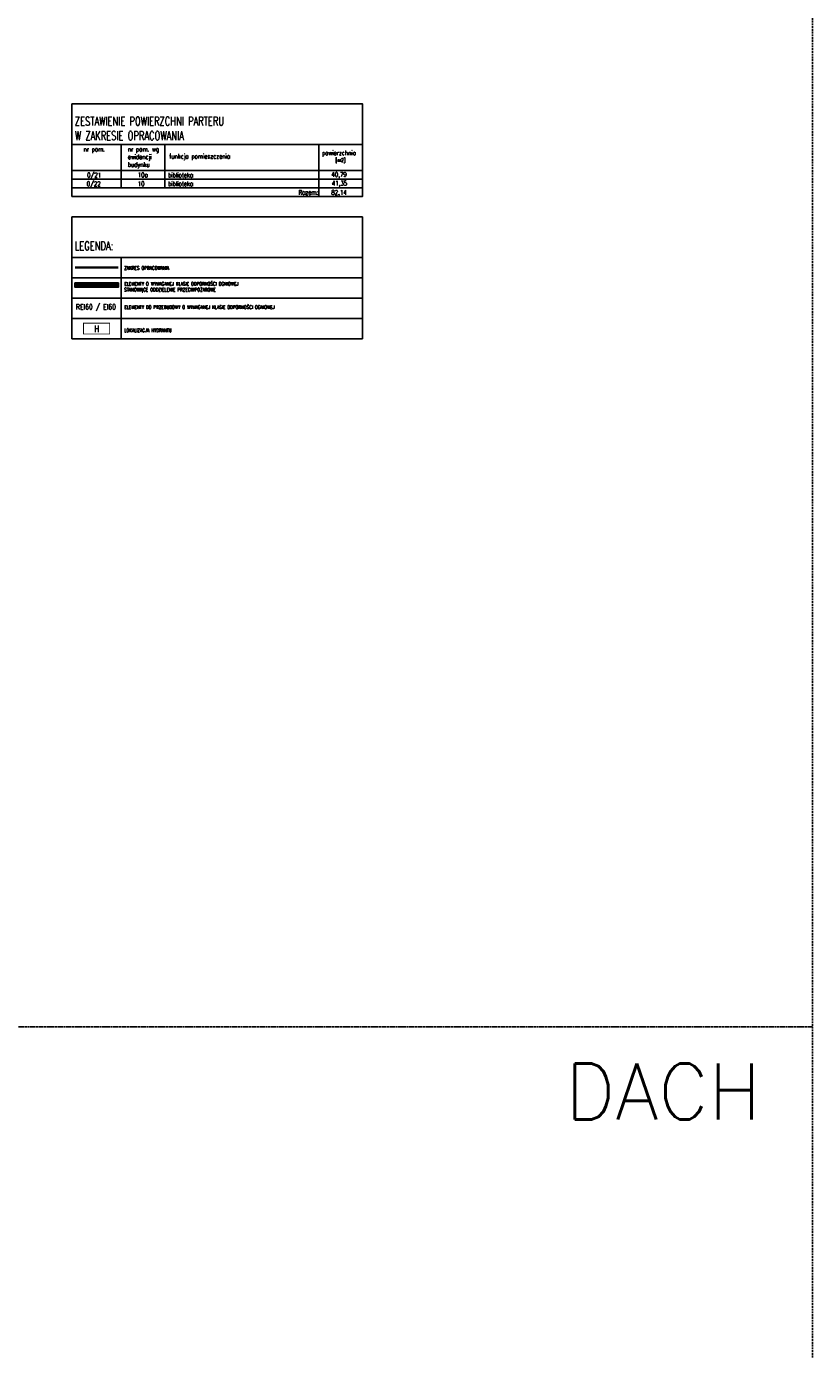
# Model space of a CAD drawing. Header units: millimetres. Extents: x 167273 to 188273, y -125105 to -88145.
# Tile 174 of 210: x 180067 to 182773, y -100217 to -95659. Entities that reach past the tile are written whole.
import ezdxf

# ---------------------------------------------------------------- set-up
doc = ezdxf.new("R2010")
doc.units = ezdxf.units.MM
for name, pattern in [('ACAD_ISO03W100', [30, 12, -18]), ('DASHED', [0.75, 0.5, -0.25]), ('HIDDEN', [9.525, 6.35, -3.175])]:
    doc.linetypes.add(name, pattern=pattern)
for name, color, linetype in [('!_ppoz', 10, 'Continuous'), ('a-op_leader', 9, 'Continuous'), ('a-op_text', 9, 'Continuous')]:
    doc.layers.add(name, color=color, linetype=linetype)
doc.layers.add('!zakres', color=7, linetype='ACAD_ISO03W100', lineweight=60, true_color=0x8a14ff)
doc.layers.add('x-revclouds', color=190, linetype='HIDDEN', plot=False)
doc.styles.add('PPAB_100', font='romans.shx', dxfattribs={"width": 0.7, "height": 12})

msp = doc.modelspace()

# ---------------------------------------------------------------- hatches: boundary and pattern name
at = {"layer": '!_ppoz'}
h = msp.add_hatch(dxfattribs=at)
h.set_pattern_fill('ANSI31', color=256, style=0)
h.set_pattern_definition([(45, (2004.945, -1191.6932), (-2.24506403, 2.24506403), [])])
h.paths.add_polyline_path([(180383.44, -96542.09), (180233.44, -96542.09), (180233.44, -96557.09), (180383.44, -96557.09)])

# ---------------------------------------------------------------- linework, layer by layer
msp.add_lwpolyline([(180233.44, -96542.09), (180383.44, -96542.09), (180383.44, -96557.09), (180233.44, -96557.09)], close=True, dxfattribs=at)
at = {"layer": '!_ppoz', "const_width": 3}
msp.add_lwpolyline([(180263.44, -96680.84), (180263.44, -96718.34), (180353.44, -96718.34), (180353.44, -96680.84)], close=True, dxfattribs=at)
at = {"layer": '!zakres', "linetype": 'DASHED', "ltscale": 60, "const_width": 8, "flags": 128}
msp.add_lwpolyline([(180233.44, -96489.59), (180383.44, -96489.59)], dxfattribs=at)
at = {"layer": 'a-op_leader', "lineweight": -3}
msp.add_line((180223.44, -95924.89), (181223.44, -95924.89), dxfattribs=at)
at = {"layer": 'a-op_leader'}
for points in [[(180223.44, -95924.89), (181223.44, -95924.89), (181223.44, -96064.89), (180223.44, -96064.89)], [(180393.44, -96154.59), (180223.44, -96154.59), (180223.44, -96064.89), (180393.44, -96064.89)], [(180543.44, -96064.89), (180393.44, -96064.89), (180393.44, -96154.59), (180543.44, -96154.59)], [(181073.44, -96154.59), (180543.44, -96154.59), (180543.44, -96064.89), (181073.44, -96064.89)], [(181223.44, -96064.89), (181073.44, -96064.89), (181073.44, -96154.59), (181223.44, -96154.59)], [(180223.44, -96154.59), (180393.44, -96154.59), (180393.44, -96184.59), (180223.44, -96184.59)], [(180223.44, -96184.59), (180393.44, -96184.59), (180393.44, -96214.59), (180223.44, -96214.59)], [(180393.44, -96184.59), (180543.44, -96184.59), (180543.44, -96154.59), (180393.44, -96154.59)], [(180393.44, -96214.59), (180543.44, -96214.59), (180543.44, -96184.59), (180393.44, -96184.59)], [(180543.44, -96154.59), (181073.44, -96154.59), (181073.44, -96184.59), (180543.44, -96184.59)], [(180543.44, -96184.59), (181073.44, -96184.59), (181073.44, -96214.59), (180543.44, -96214.59)], [(181073.44, -96184.59), (181223.44, -96184.59), (181223.44, -96154.59), (181073.44, -96154.59)], [(181073.44, -96214.59), (181223.44, -96214.59), (181223.44, -96184.59), (181073.44, -96184.59)], [(180223.44, -96244.59), (181073.44, -96244.59), (181073.44, -96214.59), (180223.44, -96214.59)], [(181073.44, -96214.59), (181223.44, -96214.59), (181223.44, -96244.59), (181073.44, -96244.59)], [(180223.44, -96314.59), (181223.44, -96314.59), (181223.44, -96454.59), (180223.44, -96454.59)], [(180223.44, -96454.59), (180393.44, -96454.59), (180393.44, -96524.59), (180223.44, -96524.59)], [(180393.44, -96454.59), (181223.44, -96454.59), (181223.44, -96524.59), (180393.44, -96524.59)], [(180223.44, -96524.59), (180393.44, -96524.59), (180393.44, -96594.59), (180223.44, -96594.59)], [(180393.44, -96524.59), (181223.44, -96524.59), (181223.44, -96594.59), (180393.44, -96594.59)], [(180223.44, -96594.59), (180393.44, -96594.59), (180393.44, -96664.59), (180223.44, -96664.59)], [(180393.44, -96594.59), (181223.44, -96594.59), (181223.44, -96664.59), (180393.44, -96664.59)], [(180223.44, -96664.59), (180393.44, -96664.59), (180393.44, -96734.59), (180223.44, -96734.59)], [(180393.44, -96664.59), (181223.44, -96664.59), (181223.44, -96734.59), (180393.44, -96734.59)]]:
    msp.add_lwpolyline(points, close=True, dxfattribs=at)
at = {"layer": 'a-op_text', "lineweight": 0}
msp.add_line((180223.44, -95924.89), (180223.44, -95924.89), dxfattribs=at)
at = {"layer": 'a-op_text'}
msp.add_line((181073.44, -96214.59), (181073.44, -96244.59), dxfattribs=at)
at = {"layer": 'x-revclouds'}
for points in [[(182773.44, -99104.89), (167773.44, -99104.89), (167773.44, -94104.89), (182773.44, -94104.89)], [(182773.44, -104104.89), (167773.44, -104104.89), (167773.44, -99104.89), (182773.44, -99104.89)]]:
    msp.add_lwpolyline(points, close=True, dxfattribs=at)

# ---------------------------------------------------------------- texts
at = {"layer": '!_ppoz', "attachment_point": 3, "style": 'PPAB_100'}
for s, insert, char_height, width in [('{\\Fromans.shx|c238;REI60 / EI60}', (180375, -96615.7), 18, 600), ('H', (180316.6, -96688.35), 24, 900)]:
    msp.add_mtext(s, dxfattribs=dict(at, insert=insert, char_height=char_height, width=width))
at = {"layer": 'a-op_text', "style": 'PPAB_100', "width": 0.7}
for s, p in [('0/21', (180275.76, -96178.59)), ('10a', (180450.04, -96178.28)), ('biblioteka', (180554.46, -96178.44)), ('40,79', (181116.8, -96176.77)), ('0/22', (180274.11, -96208.59)), ('10', (180450.04, -96208.28)), ('biblioteka', (180554.46, -96208.44)), ('Razem:', (181003.68, -96238.28)), ('82,14', (181116.53, -96238.47)), ('41,35', (181118.22, -96206.85))]:
    msp.add_text(s, height=16, dxfattribs=at).set_placement(p)
at = {"layer": 'a-op_text', "style": 'PPAB_100'}
msp.add_text('DACH', height=192, dxfattribs=at).set_placement((181921.84, -99424.24))
at = {"layer": 'a-op_text', "ltscale": 0.5, "width": 5874.378, "attachment_point": 1, "style": 'PPAB_100'}
for s, insert, char_height in [('{\\Fromans.shx|c238;ZESTAWIENIE POWIERZCHNI PARTERU \\PW ZAKRESIE OPRACOWANIA}', (180233.44, -95969.89), 30), ('LEGENDA:', (180233.44, -96399.59), 30), ('ELEMENTY O WYMAGANEJ KLASIE ODPORNOŚCI OGNIOWEJ\\PSTANOWIĄCE ODDZIELENIE PRZECIWPOŻAROWE', (180403.44, -96539.59), 12), ('ELEMENTY DO PRZEBUDOWY O WYMAGANEJ KLASIE ODPORNOŚCI OGNIOWEJ', (180403.44, -96619.59), 12), ('LOKALIZACJA HYDRANTU', (180403.44, -96699.59), 12)]:
    msp.add_mtext(s, dxfattribs=dict(at, insert=insert, char_height=char_height))
at = {"layer": 'a-op_text', "lineweight": -3, "attachment_point": 1, "style": 'PPAB_100'}
for s, insert, char_height, width in [('nr pom.', (180263.41, -96073.24), 16, 94.4939), ('nr pom. wg ewidencji\\Pbudynku', (180415.78, -96073.24), 16, 127.661), ('funkcja pomieszczenia', (180558.53, -96097.94), 16, 259.7353), ('powierzchnia', (181084.43, -96086.19), 16, 135.1924), ('[m{\\Fromans.shx|c238;2}]', (181130.68, -96112.85), 12, 43.176)]:
    msp.add_mtext(s, dxfattribs=dict(at, insert=insert, char_height=char_height, width=width))
at = {"layer": 'a-op_text', "lineweight": 5, "insert": (180403.44, -96484.59), "char_height": 12, "width": 5874.378, "attachment_point": 1, "style": 'PPAB_100'}
msp.add_mtext('ZAKRES OPRACOWANIA', dxfattribs=at)

doc.saveas('drawing.dxf')
